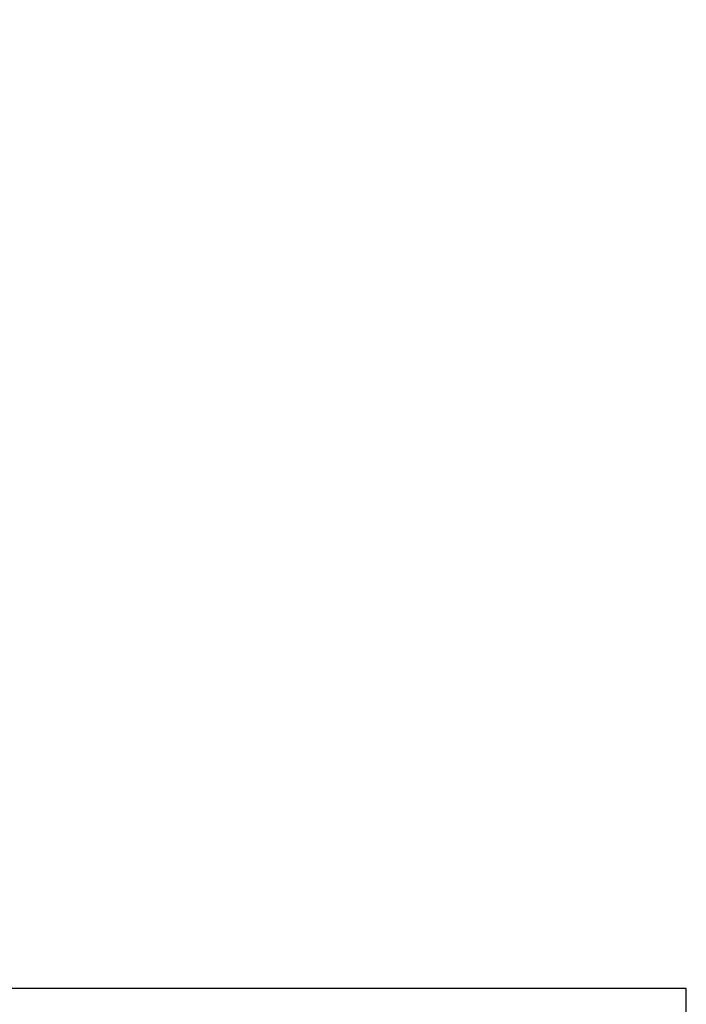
# Model space of a CAD drawing. Header units: millimetres. Extents: x -889928 to -835559, y 137213 to 158342.
# Tile 16 of 19: x -846525 to -845958, y 152207 to 153045. Entities that reach past the tile are written whole.
import ezdxf

# ---------------------------------------------------------------- set-up
doc = ezdxf.new("R2010")
doc.units = ezdxf.units.MM
doc.header["$XCLIPFRAME"] = 2
doc.linetypes.add('Tracejada', pattern=[6.35, 3.175, -3.175])
doc.layers.add('A-FLOR', color=192, linetype='Continuous', lineweight=5)
doc.layers.add('G-ANNO-REFR', color=1, linetype='Tracejada', lineweight=5)
picture_1 = doc.add_image_def('image1.png', size_in_pixel=(1000, 904))
picture_2 = doc.add_image_def('image2.png', size_in_pixel=(1500, 1617))
picture_3 = doc.add_image_def('image3.png', size_in_pixel=(1556, 1639))

msp = doc.modelspace()

# ---------------------------------------------------------------- linework, layer by layer
at = {"layer": 'A-FLOR', "lineweight": 25}
for p, q in [((-845958.121, 152220), (-846766.163, 152220)), ((-845958.121, 152100), (-845958.121, 152220))]:
    msp.add_line(p, q, dxfattribs=at)

# ---------------------------------------------------------------- pictures from other files: only their frames are drawn
at = {"layer": 'G-ANNO-REFR'}
image = msp.add_image(picture_2, insert=(-859300.354, 150581.465), size_in_units=(3710.145, 4000), dxfattribs=at)
image.set_boundary_path([(-12382.7142, 4776.35474), (-12382.7142, -1520.8903), (8495.6518, -1520.8903), (8495.6518, 4776.35474), (-12382.7142, 4776.35474)])
image.dxf.flags = 15
image = msp.add_image(picture_3, insert=(-857492.663, 150711.32), size_in_units=(6644.068, 7000), dxfattribs=at)
image.set_boundary_path([(-7596.1878, 3499.31283), (-7596.1878, -148.0711), (4497.8594, -148.0711), (4497.8594, 3499.31283), (-7596.1878, 3499.31283)])
image.dxf.flags = 15
image = msp.add_image(picture_1, insert=(-862750.776, 150912.355), size_in_units=(5528, 5000), dxfattribs=at)
image.set_boundary_path([(-4916.30857, 2376.84007), (-4916.30857, -439.59012), (4425.4381, -439.59012), (4425.4381, 2376.84007), (-4916.30857, 2376.84007)])
image.dxf.flags = 15

doc.saveas('drawing.dxf')
